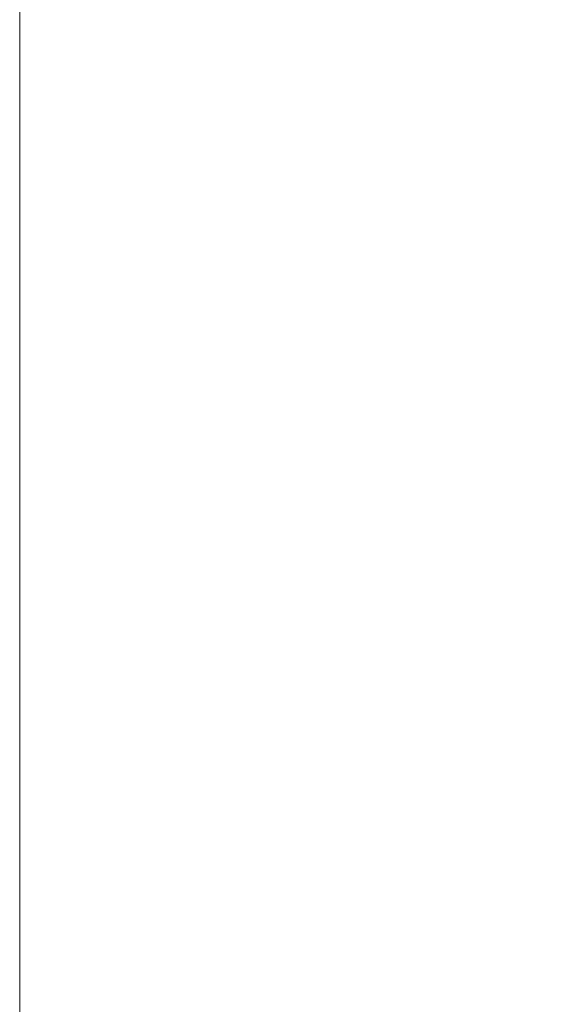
# Model space of a CAD drawing. Header units: millimetres. Extents: x 0 to 8410, y 0 to 5940.
# Tile 179 of 256: x 4739 to 4858, y 1989 to 2212. Entities that reach past the tile are written whole.
import ezdxf

# ---------------------------------------------------------------- set-up
doc = ezdxf.new("R2010")
doc.units = ezdxf.units.MM
doc.header["$LTSCALE"] = 10
doc.styles.add('SLDTEXTSTYLE0', font='TXT', dxfattribs={"width": 0.605})
doc.dimstyles.new('SLDDIMSTYLE0', dxfattribs={"dimtxt": 50, "dimasz": 50, "dimexe": 0, "dimexo": 0.0625, "dimgap": 12.5, "dimtad": 1, "dimtoh": 1, "dimdec": 1, "dimrnd": 1e-09, "dimzin": 12, "dimdsep": 46, "dimtxsty": 'SLDTEXTSTYLE0', "dimsah": 1, "dimcen": 0.09, "dimadec": 0, "dimazin": 0, "dimtfac": 1, "dimtofl": 0, "dimtmove": 0, "dimatfit": 3, "dimfxl": 1, "dimfrac": 2, "dimtolj": 1, "dimtzin": 12, "dimarcsym": 0})

# ---------------------------------------------------------------- blocks, each defined once
blk = doc.blocks.new('*D11')
at = {"color": 7, "linetype": 'Continuous', "lineweight": 0}
for p, q in [((4738.76, 2413.95), (4738.76, 1902.57)), ((5414.72, 2265.57), (5414.72, 1902.57)), ((5414.72, 1917.57), (4738.76, 1917.57))]:
    blk.add_line(p, q, dxfattribs=at)
for points in [[(4738.76, 1917.57), (4788.76, 1910.07), (4788.76, 1925.07)], [(5414.72, 1917.57), (5364.72, 1925.07), (5364.72, 1910.07)]]:
    blk.add_solid(points, dxfattribs=at)
at = {"color": 7, "linetype": 'Continuous', "lineweight": 0, "insert": (5019.45, 1982.03), "char_height": 50, "attachment_point": 1, "style": 'SLDTEXTSTYLE0'}
blk.add_mtext('676', dxfattribs=at)

msp = doc.modelspace()

# ---------------------------------------------------------------- dimensions: what is measured, and where the dimension line sits
at = {"color": 7, "linetype": 'Continuous', "lineweight": 0}
dim = msp.add_linear_dim(base=(4738.758784, 1917.574759), p1=(5414.724686, 2265.574759), p2=(4738.758784, 2413.947143), dimstyle='SLDDIMSTYLE0', dxfattribs=at)
dim.commit()
dim.dimension.update_dxf_attribs({"geometry": '*D11', "text_midpoint": (5076.741735, 1917.574759), "dimtype": 160})

doc.saveas('drawing.dxf')
